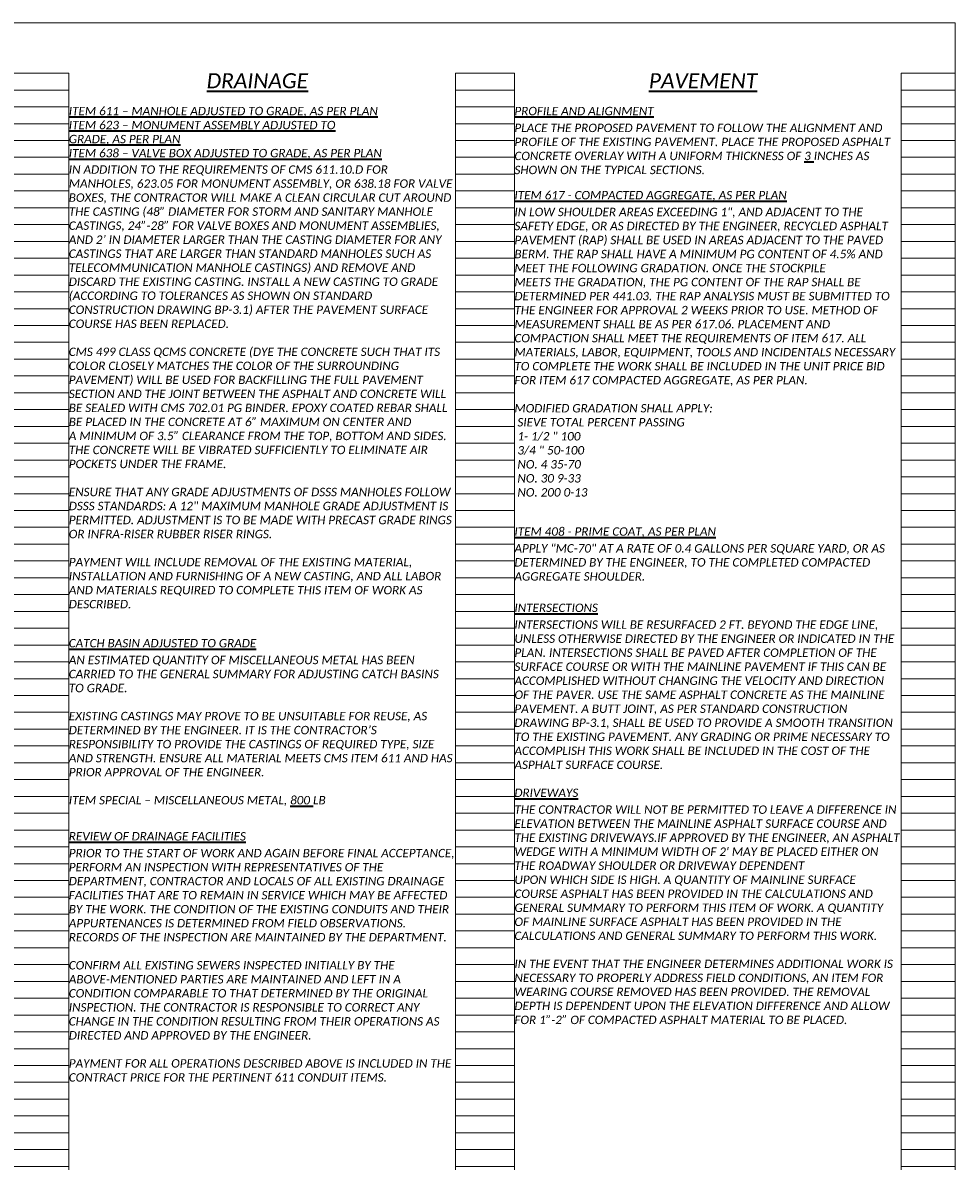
# Model space of a CAD drawing. Header units: feet. Extents: x 4003 to 4118, y 192 to 234.
# Tile 5 of 8: x 4056 to 4072, y 206 to 225. Entities that reach past the tile are written whole.
import ezdxf

# ---------------------------------------------------------------- set-up
doc = ezdxf.new("R2010")
doc.units = ezdxf.units.FT
doc.header["$MEASUREMENT"] = 0
doc.layers.get('Defpoints').update_dxf_attribs({"lineweight": 15})
doc.layers.add('0_Mview', color=7, linetype='Continuous', lineweight=15, plot=False)
doc.layers.add('SC_Scratch1', color=7, linetype='Continuous', lineweight=15, plot=False)
doc.layers.add('TX_P_5', color=7, linetype='Continuous', lineweight=35)
doc.styles.add('P_Slanted - Normal Fixed Spacing', font='calibrii.ttf', dxfattribs={"height": 0.14})
doc.styles.add('P_Slanted - Sub Title', font='calibrii.ttf', dxfattribs={"height": 0.17})

# ---------------------------------------------------------------- blocks, each defined once
blk = doc.blocks.new('4COL')
at = {"layer": 'Defpoints', "color": 3, "linetype": 'Continuous'}
for p, q in [((2, 0.98), (2, 21.14)), ((2, 21.14), (2.9, 21.14)), ((2.9, 0.98), (2.9, 21.14)), ((9.34, 0.98), (9.34, 21.14)), ((9.34, 21.14), (10.32, 21.14)), ((10.32, 0.98), (10.32, 21.14)), ((16.76, 0.98), (16.76, 21.14)), ((16.76, 21.14), (17.74, 21.14)), ((17.74, 0.98), (17.74, 21.14)), ((24.18, 0.98), (24.18, 21.14)), ((24.18, 21.14), (25.16, 21.14)), ((25.16, 0.98), (25.16, 21.14)), ((31.6, 0.98), (31.6, 21.14)), ((31.6, 21.14), (32.5, 21.14)), ((32.5, 0.98), (32.5, 21.14)), ((2, 20.86), (2.9, 20.86)), ((9.34, 20.86), (10.32, 20.86)), ((16.76, 20.86), (17.74, 20.86)), ((24.18, 20.86), (25.16, 20.86)), ((31.6, 20.86), (32.5, 20.86)), ((2, 20.58), (2.9, 20.58)), ((9.34, 20.58), (10.32, 20.58)), ((16.76, 20.58), (17.74, 20.58)), ((24.18, 20.58), (25.16, 20.58)), ((31.6, 20.58), (32.5, 20.58)), ((2, 20.3), (2.9, 20.3)), ((9.34, 20.3), (10.32, 20.3)), ((16.76, 20.3), (17.74, 20.3)), ((24.18, 20.3), (25.16, 20.3)), ((31.6, 20.3), (32.5, 20.3)), ((2, 20.02), (2.9, 20.02)), ((9.34, 20.02), (10.32, 20.02)), ((16.76, 20.02), (17.74, 20.02)), ((24.18, 20.02), (25.16, 20.02)), ((31.6, 20.02), (32.5, 20.02)), ((2, 19.74), (2.9, 19.74)), ((9.34, 19.74), (10.32, 19.74)), ((16.76, 19.74), (17.74, 19.74)), ((24.18, 19.74), (25.16, 19.74)), ((31.6, 19.74), (32.5, 19.74)), ((2, 19.46), (2.9, 19.46)), ((9.34, 19.46), (10.32, 19.46)), ((16.76, 19.46), (17.74, 19.46)), ((24.18, 19.46), (25.16, 19.46)), ((31.6, 19.46), (32.5, 19.46)), ((2, 19.18), (2.9, 19.18)), ((9.34, 19.18), (10.32, 19.18)), ((16.76, 19.18), (17.74, 19.18)), ((24.18, 19.18), (25.16, 19.18)), ((31.6, 19.18), (32.5, 19.18)), ((2, 18.9), (2.9, 18.9)), ((9.34, 18.9), (10.32, 18.9)), ((16.76, 18.9), (17.74, 18.9)), ((24.18, 18.9), (25.16, 18.9)), ((31.6, 18.9), (32.5, 18.9)), ((2, 18.62), (2.9, 18.62)), ((9.34, 18.62), (10.32, 18.62)), ((16.76, 18.62), (17.74, 18.62)), ((24.18, 18.62), (25.16, 18.62)), ((31.6, 18.62), (32.5, 18.62)), ((2, 18.34), (2.9, 18.34)), ((9.34, 18.34), (10.32, 18.34)), ((16.76, 18.34), (17.74, 18.34)), ((24.18, 18.34), (25.16, 18.34)), ((31.6, 18.34), (32.5, 18.34)), ((2, 18.06), (2.9, 18.06)), ((9.34, 18.06), (10.32, 18.06)), ((16.76, 18.06), (17.74, 18.06)), ((24.18, 18.06), (25.16, 18.06)), ((31.6, 18.06), (32.5, 18.06)), ((2, 17.78), (2.9, 17.78)), ((9.34, 17.78), (10.32, 17.78)), ((16.76, 17.78), (17.74, 17.78)), ((24.18, 17.78), (25.16, 17.78)), ((31.6, 17.78), (32.5, 17.78)), ((2, 17.5), (2.9, 17.5)), ((9.34, 17.5), (10.32, 17.5)), ((16.76, 17.5), (17.74, 17.5)), ((24.18, 17.5), (25.16, 17.5)), ((31.6, 17.5), (32.5, 17.5)), ((2, 17.22), (2.9, 17.22)), ((9.34, 17.22), (10.32, 17.22)), ((16.76, 17.22), (17.74, 17.22)), ((24.18, 17.22), (25.16, 17.22)), ((31.6, 17.22), (32.5, 17.22)), ((2, 16.94), (2.9, 16.94)), ((9.34, 16.94), (10.32, 16.94)), ((16.76, 16.94), (17.74, 16.94)), ((24.18, 16.94), (25.16, 16.94)), ((31.6, 16.94), (32.5, 16.94)), ((2, 16.66), (2.9, 16.66)), ((9.34, 16.66), (10.32, 16.66)), ((16.76, 16.66), (17.74, 16.66)), ((24.18, 16.66), (25.16, 16.66)), ((31.6, 16.66), (32.5, 16.66)), ((2, 16.38), (2.9, 16.38)), ((9.34, 16.38), (10.32, 16.38)), ((16.76, 16.38), (17.74, 16.38)), ((24.18, 16.38), (25.16, 16.38)), ((31.6, 16.38), (32.5, 16.38)), ((2, 16.1), (2.9, 16.1)), ((9.34, 16.1), (10.32, 16.1)), ((16.76, 16.1), (17.74, 16.1)), ((24.18, 16.1), (25.16, 16.1)), ((31.6, 16.1), (32.5, 16.1)), ((2, 15.82), (2.9, 15.82)), ((9.34, 15.82), (10.32, 15.82)), ((16.76, 15.82), (17.74, 15.82)), ((24.18, 15.82), (25.16, 15.82)), ((31.6, 15.82), (32.5, 15.82)), ((2, 15.54), (2.9, 15.54)), ((9.34, 15.54), (10.32, 15.54)), ((16.76, 15.54), (17.74, 15.54)), ((24.18, 15.54), (25.16, 15.54)), ((31.6, 15.54), (32.5, 15.54)), ((2, 15.26), (2.9, 15.26)), ((9.34, 15.26), (10.32, 15.26)), ((16.76, 15.26), (17.74, 15.26)), ((24.18, 15.26), (25.16, 15.26)), ((31.6, 15.26), (32.5, 15.26)), ((2, 14.98), (2.9, 14.98)), ((9.34, 14.98), (10.32, 14.98)), ((16.76, 14.98), (17.74, 14.98)), ((24.18, 14.98), (25.16, 14.98)), ((31.6, 14.98), (32.5, 14.98)), ((2, 14.7), (2.9, 14.7)), ((9.34, 14.7), (10.32, 14.7)), ((16.76, 14.7), (17.74, 14.7)), ((24.18, 14.7), (25.16, 14.7)), ((31.6, 14.7), (32.5, 14.7)), ((2, 14.42), (2.9, 14.42)), ((9.34, 14.42), (10.32, 14.42)), ((16.76, 14.42), (17.74, 14.42)), ((24.18, 14.42), (25.16, 14.42)), ((31.6, 14.42), (32.5, 14.42)), ((2, 14.14), (2.9, 14.14)), ((9.34, 14.14), (10.32, 14.14)), ((16.76, 14.14), (17.74, 14.14)), ((24.18, 14.14), (25.16, 14.14)), ((31.6, 14.14), (32.5, 14.14)), ((2, 13.86), (2.9, 13.86)), ((9.34, 13.86), (10.32, 13.86)), ((16.76, 13.86), (17.74, 13.86)), ((24.18, 13.86), (25.16, 13.86)), ((31.6, 13.86), (32.5, 13.86)), ((2, 13.58), (2.9, 13.58)), ((9.34, 13.58), (10.32, 13.58)), ((16.76, 13.58), (17.74, 13.58)), ((24.18, 13.58), (25.16, 13.58)), ((31.6, 13.58), (32.5, 13.58)), ((2, 13.3), (2.9, 13.3)), ((9.34, 13.3), (10.32, 13.3)), ((16.76, 13.3), (17.74, 13.3)), ((24.18, 13.3), (25.16, 13.3)), ((31.6, 13.3), (32.5, 13.3)), ((2, 13.02), (2.9, 13.02)), ((9.34, 13.02), (10.32, 13.02)), ((16.76, 13.02), (17.74, 13.02)), ((24.18, 13.02), (25.16, 13.02)), ((31.6, 13.02), (32.5, 13.02)), ((2, 12.74), (2.9, 12.74)), ((9.34, 12.74), (10.32, 12.74)), ((16.76, 12.74), (17.74, 12.74)), ((24.18, 12.74), (25.16, 12.74)), ((31.6, 12.74), (32.5, 12.74)), ((2, 12.46), (2.9, 12.46)), ((9.34, 12.46), (10.32, 12.46)), ((16.76, 12.46), (17.74, 12.46)), ((24.18, 12.46), (25.16, 12.46)), ((31.6, 12.46), (32.5, 12.46)), ((2, 12.18), (2.9, 12.18)), ((9.34, 12.18), (10.32, 12.18)), ((16.76, 12.18), (17.74, 12.18)), ((24.18, 12.18), (25.16, 12.18)), ((31.6, 12.18), (32.5, 12.18)), ((2, 11.9), (2.9, 11.9)), ((9.34, 11.9), (10.32, 11.9)), ((16.76, 11.9), (17.74, 11.9)), ((24.18, 11.9), (25.16, 11.9)), ((31.6, 11.9), (32.5, 11.9)), ((2, 11.62), (2.9, 11.62)), ((9.34, 11.62), (10.32, 11.62)), ((16.76, 11.62), (17.74, 11.62)), ((24.18, 11.62), (25.16, 11.62)), ((31.6, 11.62), (32.5, 11.62)), ((2, 11.34), (2.9, 11.34)), ((9.34, 11.34), (10.32, 11.34)), ((16.76, 11.34), (17.74, 11.34)), ((24.18, 11.34), (25.16, 11.34)), ((31.6, 11.34), (32.5, 11.34)), ((2, 11.06), (2.9, 11.06)), ((9.34, 11.06), (10.32, 11.06)), ((16.76, 11.06), (17.74, 11.06)), ((24.18, 11.06), (25.16, 11.06)), ((31.6, 11.06), (32.5, 11.06)), ((2, 10.78), (2.9, 10.78)), ((9.34, 10.78), (10.32, 10.78)), ((16.76, 10.78), (17.74, 10.78)), ((24.18, 10.78), (25.16, 10.78)), ((31.6, 10.78), (32.5, 10.78)), ((2, 10.5), (2.9, 10.5)), ((9.34, 10.5), (10.32, 10.5)), ((16.76, 10.5), (17.74, 10.5)), ((24.18, 10.5), (25.16, 10.5)), ((31.6, 10.5), (32.5, 10.5)), ((2, 10.22), (2.9, 10.22)), ((9.34, 10.22), (10.32, 10.22)), ((16.76, 10.22), (17.74, 10.22)), ((24.18, 10.22), (25.16, 10.22)), ((31.6, 10.22), (32.5, 10.22)), ((2, 9.94), (2.9, 9.94)), ((9.34, 9.94), (10.32, 9.94)), ((16.76, 9.94), (17.74, 9.94)), ((24.18, 9.94), (25.16, 9.94)), ((31.6, 9.94), (32.5, 9.94)), ((2, 9.66), (2.9, 9.66)), ((9.34, 9.66), (10.32, 9.66)), ((16.76, 9.66), (17.74, 9.66)), ((24.18, 9.66), (25.16, 9.66)), ((31.6, 9.66), (32.5, 9.66)), ((2, 9.38), (2.9, 9.38)), ((9.34, 9.38), (10.32, 9.38)), ((16.76, 9.38), (17.74, 9.38)), ((24.18, 9.38), (25.16, 9.38)), ((31.6, 9.38), (32.5, 9.38)), ((2, 9.1), (2.9, 9.1)), ((9.34, 9.1), (10.32, 9.1)), ((16.76, 9.1), (17.74, 9.1)), ((24.18, 9.1), (25.16, 9.1)), ((31.6, 9.1), (32.5, 9.1)), ((2, 8.82), (2.9, 8.82)), ((9.34, 8.82), (10.32, 8.82)), ((16.76, 8.82), (17.74, 8.82)), ((24.18, 8.82), (25.16, 8.82)), ((31.6, 8.82), (32.5, 8.82)), ((2, 8.54), (2.9, 8.54)), ((9.34, 8.54), (10.32, 8.54)), ((16.76, 8.54), (17.74, 8.54)), ((24.18, 8.54), (25.16, 8.54)), ((31.6, 8.54), (32.5, 8.54)), ((2, 8.26), (2.9, 8.26)), ((9.34, 8.26), (10.32, 8.26)), ((16.76, 8.26), (17.74, 8.26)), ((24.18, 8.26), (25.16, 8.26)), ((31.6, 8.26), (32.5, 8.26)), ((2, 7.98), (2.9, 7.98)), ((9.34, 7.98), (10.32, 7.98)), ((16.76, 7.98), (17.74, 7.98)), ((24.18, 7.98), (25.16, 7.98)), ((31.6, 7.98), (32.5, 7.98)), ((2, 7.7), (2.9, 7.7)), ((9.34, 7.7), (10.32, 7.7)), ((16.76, 7.7), (17.74, 7.7)), ((24.18, 7.7), (25.16, 7.7)), ((31.6, 7.7), (32.5, 7.7)), ((2, 7.42), (2.9, 7.42)), ((9.34, 7.42), (10.32, 7.42)), ((16.76, 7.42), (17.74, 7.42)), ((24.18, 7.42), (25.16, 7.42)), ((31.6, 7.42), (32.5, 7.42)), ((2, 7.14), (2.9, 7.14)), ((9.34, 7.14), (10.32, 7.14)), ((16.76, 7.14), (17.74, 7.14)), ((24.18, 7.14), (25.16, 7.14)), ((31.6, 7.14), (32.5, 7.14)), ((2, 6.86), (2.9, 6.86)), ((9.34, 6.86), (10.32, 6.86)), ((16.76, 6.86), (17.74, 6.86)), ((24.18, 6.86), (25.16, 6.86)), ((31.6, 6.86), (32.5, 6.86)), ((2, 6.58), (2.9, 6.58)), ((9.34, 6.58), (10.32, 6.58)), ((16.76, 6.58), (17.74, 6.58)), ((24.18, 6.58), (25.16, 6.58)), ((31.6, 6.58), (32.5, 6.58)), ((2, 6.3), (2.9, 6.3)), ((9.34, 6.3), (10.32, 6.3)), ((16.76, 6.3), (17.74, 6.3)), ((24.18, 6.3), (25.16, 6.3)), ((31.6, 6.3), (32.5, 6.3)), ((2, 6.02), (2.9, 6.02)), ((9.34, 6.02), (10.32, 6.02)), ((16.76, 6.02), (17.74, 6.02)), ((24.18, 6.02), (25.16, 6.02)), ((31.6, 6.02), (32.5, 6.02)), ((2, 5.74), (2.9, 5.74)), ((9.34, 5.74), (10.32, 5.74)), ((16.76, 5.74), (17.74, 5.74)), ((24.18, 5.74), (25.16, 5.74)), ((31.6, 5.74), (32.5, 5.74)), ((2, 5.46), (2.9, 5.46)), ((9.34, 5.46), (10.32, 5.46)), ((16.76, 5.46), (17.74, 5.46)), ((24.18, 5.46), (25.16, 5.46)), ((31.6, 5.46), (32.5, 5.46)), ((2, 5.18), (2.9, 5.18)), ((9.34, 5.18), (10.32, 5.18)), ((16.76, 5.18), (17.74, 5.18)), ((24.18, 5.18), (25.16, 5.18)), ((31.6, 5.18), (32.5, 5.18)), ((2, 4.9), (2.9, 4.9)), ((9.34, 4.9), (10.32, 4.9)), ((16.76, 4.9), (17.74, 4.9)), ((24.18, 4.9), (25.16, 4.9)), ((31.6, 4.9), (32.5, 4.9)), ((2, 4.62), (2.9, 4.62)), ((9.34, 4.62), (10.32, 4.62)), ((16.76, 4.62), (17.74, 4.62)), ((24.18, 4.62), (25.16, 4.62)), ((31.6, 4.62), (32.5, 4.62)), ((2, 4.34), (2.9, 4.34)), ((9.34, 4.34), (10.32, 4.34)), ((16.76, 4.34), (17.74, 4.34)), ((24.18, 4.34), (25.16, 4.34)), ((31.6, 4.34), (32.5, 4.34)), ((2, 4.06), (2.9, 4.06)), ((9.34, 4.06), (10.32, 4.06)), ((16.76, 4.06), (17.74, 4.06)), ((24.18, 4.06), (25.16, 4.06)), ((31.6, 4.06), (32.5, 4.06)), ((2, 3.78), (2.9, 3.78)), ((9.34, 3.78), (10.32, 3.78)), ((16.76, 3.78), (17.74, 3.78)), ((24.18, 3.78), (25.16, 3.78)), ((31.6, 3.78), (32.5, 3.78)), ((2, 3.5), (2.9, 3.5)), ((9.34, 3.5), (10.32, 3.5)), ((16.76, 3.5), (17.74, 3.5)), ((24.18, 3.5), (25.16, 3.5)), ((31.6, 3.5), (32.5, 3.5)), ((2, 3.22), (2.9, 3.22)), ((9.34, 3.22), (10.32, 3.22)), ((16.76, 3.22), (17.74, 3.22)), ((24.18, 3.22), (25.16, 3.22)), ((31.6, 3.22), (32.5, 3.22)), ((2, 2.94), (2.9, 2.94)), ((9.34, 2.94), (10.32, 2.94)), ((16.76, 2.94), (17.74, 2.94)), ((24.18, 2.94), (25.16, 2.94)), ((31.6, 2.94), (32.5, 2.94)), ((2, 2.66), (2.9, 2.66)), ((9.34, 2.66), (10.32, 2.66)), ((16.76, 2.66), (17.74, 2.66)), ((24.18, 2.66), (25.16, 2.66)), ((31.6, 2.66), (32.5, 2.66)), ((2, 2.38), (2.9, 2.38)), ((9.34, 2.38), (10.32, 2.38)), ((16.76, 2.38), (17.74, 2.38)), ((24.18, 2.38), (25.16, 2.38)), ((31.6, 2.38), (32.5, 2.38)), ((2, 2.1), (2.9, 2.1)), ((9.34, 2.1), (10.32, 2.1)), ((16.76, 2.1), (17.74, 2.1)), ((24.18, 2.1), (25.16, 2.1)), ((31.6, 2.1), (32.5, 2.1)), ((2, 1.82), (2.9, 1.82)), ((9.34, 1.82), (10.32, 1.82)), ((16.76, 1.82), (17.74, 1.82)), ((24.18, 1.82), (25.16, 1.82)), ((31.6, 1.82), (32.5, 1.82)), ((2, 1.54), (2.9, 1.54)), ((9.34, 1.54), (10.32, 1.54)), ((16.76, 1.54), (17.74, 1.54)), ((24.18, 1.54), (25.16, 1.54)), ((31.6, 1.54), (32.5, 1.54)), ((2, 1.26), (2.9, 1.26)), ((9.34, 1.26), (10.32, 1.26)), ((16.76, 1.26), (17.74, 1.26)), ((24.18, 1.26), (25.16, 1.26)), ((31.6, 1.26), (32.5, 1.26)), ((2, 0.98), (2.9, 0.98)), ((9.34, 0.98), (10.32, 0.98)), ((16.76, 0.98), (17.74, 0.98)), ((24.18, 0.98), (25.16, 0.98)), ((31.6, 0.98), (32.5, 0.98))]:
    blk.add_line(p, q, dxfattribs=at)
blk.add_point((0, 0), dxfattribs=at)

msp = doc.modelspace()

# ---------------------------------------------------------------- linework, layer by layer
at = {"layer": 'SC_Scratch1'}
msp.add_lwpolyline([(4041.08, 225.164), (4071.58, 225.164), (4071.58, 204.164), (4041.08, 204.164)], close=True, dxfattribs=at)

# ---------------------------------------------------------------- block references
at = {"layer": '0_Mview'}
msp.add_blockref('4COL', (4039.08, 203.184), dxfattribs=at)

# ---------------------------------------------------------------- texts
at = {"layer": 'TX_P_5'}
for s, insert, char_height, width, attachment_point, style in [('{\\LDRAINAGE}', (4059.96, 224.324), 0.25, 3.65741, 2, 'P_Slanted - Sub Title'), ('{\\LPAVEMENT}', (4067.38, 224.324), 0.25, 3.65741, 2, 'P_Slanted - Sub Title'), ('{\\LITEM 611 – MANHOLE ADJUSTED TO GRADE, AS PER PLAN\\PITEM 623 – MONUMENT ASSEMBLY ADJUSTED TO\\PGRADE, AS PER PLAN\\PITEM 638 – VALVE BOX ADJUSTED TO GRADE, AS PER PLAN}', (4056.82, 223.764), 0.14, 6.22655, 1, 'P_Slanted - Sub Title'), ('{\\LPROFILE AND ALIGNMENT}', (4064.24, 223.764), 0.14, 6.22655, 1, 'P_Slanted - Sub Title'), ('PLACE THE PROPOSED PAVEMENT TO FOLLOW THE ALIGNMENT AND PROFILE OF THE EXISTING PAVEMENT. PLACE THE PROPOSED ASPHALT CONCRETE OVERLAY WITH A UNIFORM THICKNESS OF {\\L3} INCHES AS SHOWN ON THE TYPICAL SECTIONS.', (4064.24, 223.484), 0.14, 6.40401, 1, 'P_Slanted - Normal Fixed Spacing'), ('IN ADDITION TO THE REQUIREMENTS OF CMS 611.10.D FOR MANHOLES, 623.05 FOR MONUMENT ASSEMBLY, OR 638.18 FOR VALVE BOXES, THE CONTRACTOR WILL MAKE A CLEAN CIRCULAR CUT AROUND THE CASTING (48” DIAMETER FOR STORM AND SANITARY MANHOLE CASTINGS, 24”-28” FOR VALVE BOXES AND MONUMENT ASSEMBLIES, AND 2’ IN DIAMETER LARGER THAN THE CASTING DIAMETER FOR ANY CASTINGS THAT ARE LARGER THAN STANDARD MANHOLES SUCH AS TELECOMMUNICATION MANHOLE CASTINGS) AND REMOVE AND DISCARD THE EXISTING CASTING. INSTALL A NEW CASTING TO GRADE (ACCORDING TO TOLERANCES AS SHOWN ON STANDARD CONSTRUCTION DRAWING BP-3.1) AFTER THE PAVEMENT SURFACE COURSE HAS BEEN REPLACED.\\P\\PCMS 499 CLASS QCMS CONCRETE (DYE THE CONCRETE SUCH THAT ITS COLOR CLOSELY MATCHES THE COLOR OF THE SURROUNDING PAVEMENT) WILL BE USED FOR BACKFILLING THE FULL PAVEMENT SECTION AND THE JOINT BETWEEN THE ASPHALT AND CONCRETE WILL BE SEALED WITH CMS 702.01 PG BINDER. EPOXY COATED REBAR SHALL BE PLACED IN THE CONCRETE AT 6” MAXIMUM ON CENTER AND\\PA MINIMUM OF 3.5” CLEARANCE FROM THE TOP, BOTTOM AND SIDES. THE CONCRETE WILL BE VIBRATED SUFFICIENTLY TO ELIMINATE AIR POCKETS UNDER THE FRAME.\\P\\PENSURE THAT ANY GRADE ADJUSTMENTS OF DSSS MANHOLES FOLLOW DSSS STANDARDS: A 12" MAXIMUM MANHOLE GRADE ADJUSTMENT IS PERMITTED. ADJUSTMENT IS TO BE MADE WITH PRECAST GRADE RINGS OR INFRA-RISER RUBBER RISER RINGS.\\P\\PPAYMENT WILL INCLUDE REMOVAL OF THE EXISTING MATERIAL, INSTALLATION AND FURNISHING OF A NEW CASTING, AND ALL LABOR AND MATERIALS REQUIRED TO COMPLETE THIS ITEM OF WORK AS DESCRIBED.', (4056.82, 222.79), 0.14, 6.40401, 1, 'P_Slanted - Normal Fixed Spacing'), ('{\\LITEM 617 - COMPACTED AGGREGATE, AS PER PLAN}', (4064.24, 222.364), 0.14, 6.22655, 1, 'P_Slanted - Sub Title'), ('IN LOW SHOULDER AREAS EXCEEDING 1", AND ADJACENT TO THE SAFETY EDGE, OR AS DIRECTED BY THE ENGINEER, RECYCLED ASPHALT PAVEMENT (RAP) SHALL BE USED IN AREAS ADJACENT TO THE PAVED BERM. THE RAP SHALL HAVE A MINIMUM PG CONTENT OF 4.5% AND MEET THE FOLLOWING GRADATION. ONCE THE STOCKPILE\\PMEETS THE GRADATION, THE PG CONTENT OF THE RAP SHALL BE DETERMINED PER 441.03. THE RAP ANALYSIS MUST BE SUBMITTED TO THE ENGINEER FOR APPROVAL 2 WEEKS PRIOR TO USE. METHOD OF MEASUREMENT SHALL BE AS PER 617.06. PLACEMENT AND COMPACTION SHALL MEET THE REQUIREMENTS OF ITEM 617. ALL\\PMATERIALS, LABOR, EQUIPMENT, TOOLS AND INCIDENTALS NECESSARY TO COMPLETE THE WORK SHALL BE INCLUDED IN THE UNIT PRICE BID FOR ITEM 617 COMPACTED AGGREGATE, AS PER PLAN.\\P\\PMODIFIED GRADATION SHALL APPLY:\\P SIEVE TOTAL PERCENT PASSING\\P 1- 1/2 " 100\\P 3/4 " 50-100\\P NO. 4 35-70\\P NO. 30 9-33\\P NO. 200 0-13 ', (4064.24, 222.084), 0.14, 6.40401, 1, 'P_Slanted - Normal Fixed Spacing'), ('{\\LITEM 408 - PRIME COAT, AS PER PLAN}', (4064.24, 216.764), 0.14, 6.22655, 1, 'P_Slanted - Sub Title'), ('APPLY "MC-70" AT A RATE OF 0.4 GALLONS PER SQUARE YARD, OR AS DETERMINED BY THE ENGINEER, TO THE COMPLETED COMPACTED AGGREGATE SHOULDER. ', (4064.24, 216.484), 0.14, 6.40401, 1, 'P_Slanted - Normal Fixed Spacing'), ('{\\LINTERSECTIONS}', (4064.24, 215.494), 0.14, 6.22655, 1, 'P_Slanted - Sub Title'), ('INTERSECTIONS WILL BE RESURFACED 2 FT. BEYOND THE EDGE LINE, UNLESS OTHERWISE DIRECTED BY THE ENGINEER OR INDICATED IN THE PLAN. INTERSECTIONS SHALL BE PAVED AFTER COMPLETION OF THE SURFACE COURSE OR WITH THE MAINLINE PAVEMENT IF THIS CAN BE ACCOMPLISHED WITHOUT CHANGING THE VELOCITY AND DIRECTION OF THE PAVER. USE THE SAME ASPHALT CONCRETE AS THE MAINLINE PAVEMENT. A BUTT JOINT, AS PER STANDARD CONSTRUCTION DRAWING BP-3.1, SHALL BE USED TO PROVIDE A SMOOTH TRANSITION TO THE EXISTING PAVEMENT. ANY GRADING OR PRIME NECESSARY TO ACCOMPLISH THIS WORK SHALL BE INCLUDED IN THE COST OF THE ASPHALT SURFACE COURSE.', (4064.24, 215.214), 0.14, 6.40401, 1, 'P_Slanted - Normal Fixed Spacing'), ('{\\LCATCH BASIN ADJUSTED TO GRADE}', (4056.82, 214.905), 0.14, 6.22655, 1, 'P_Slanted - Sub Title'), ('AN ESTIMATED QUANTITY OF MISCELLANEOUS METAL HAS BEEN CARRIED TO THE GENERAL SUMMARY FOR ADJUSTING CATCH BASINS TO GRADE.\\P\\PEXISTING CASTINGS MAY PROVE TO BE UNSUITABLE FOR REUSE, AS DETERMINED BY THE ENGINEER. IT IS THE CONTRACTOR’S RESPONSIBILITY TO PROVIDE THE CASTINGS OF REQUIRED TYPE, SIZE AND STRENGTH. ENSURE ALL MATERIAL MEETS CMS ITEM 611 AND HAS PRIOR APPROVAL OF THE ENGINEER.\\P\\PITEM SPECIAL – MISCELLANEOUS METAL, {\\L800} LB', (4056.82, 214.625), 0.14, 6.40401, 1, 'P_Slanted - Normal Fixed Spacing'), ('{\\LDRIVEWAYS}', (4064.24, 212.414), 0.14, 6.22655, 1, 'P_Slanted - Sub Title'), ("THE CONTRACTOR WILL NOT BE PERMITTED TO LEAVE A DIFFERENCE IN ELEVATION BETWEEN THE MAINLINE ASPHALT SURFACE COURSE AND THE EXISTING DRIVEWAYS.IF APPROVED BY THE ENGINEER, AN ASPHALT WEDGE WITH A MINIMUM WIDTH OF 2' MAY BE PLACED EITHER ON THE ROADWAY SHOULDER OR DRIVEWAY DEPENDENT\\PUPON WHICH SIDE IS HIGH. A QUANTITY OF MAINLINE SURFACE COURSE ASPHALT HAS BEEN PROVIDED IN THE CALCULATIONS AND GENERAL SUMMARY TO PERFORM THIS ITEM OF WORK. A QUANTITY OF MAINLINE SURFACE ASPHALT HAS BEEN PROVIDED IN THE CALCULATIONS AND GENERAL SUMMARY TO PERFORM THIS WORK.\\P\\PIN THE EVENT THAT THE ENGINEER DETERMINES ADDITIONAL WORK IS NECESSARY TO PROPERLY ADDRESS FIELD CONDITIONS, AN ITEM FOR WEARING COURSE REMOVED HAS BEEN PROVIDED. THE REMOVAL DEPTH IS DEPENDENT UPON THE ELEVATION DIFFERENCE AND ALLOW FOR 1”-2” OF COMPACTED ASPHALT MATERIAL TO BE PLACED. ", (4064.24, 212.134), 0.14, 6.40401, 1, 'P_Slanted - Normal Fixed Spacing'), ('{\\LREVIEW OF DRAINAGE FACILITIES}', (4056.82, 211.69), 0.14, 6.22655, 1, 'P_Slanted - Sub Title'), ('PRIOR TO THE START OF WORK AND AGAIN BEFORE FINAL ACCEPTANCE, PERFORM AN INSPECTION WITH REPRESENTATIVES OF THE DEPARTMENT, CONTRACTOR AND LOCALS OF ALL EXISTING DRAINAGE FACILITIES THAT ARE TO REMAIN IN SERVICE WHICH MAY BE AFFECTED BY THE WORK. THE CONDITION OF THE EXISTING CONDUITS AND THEIR APPURTENANCES IS DETERMINED FROM FIELD OBSERVATIONS. RECORDS OF THE INSPECTION ARE MAINTAINED BY THE DEPARTMENT.\\P\\PCONFIRM ALL EXISTING SEWERS INSPECTED INITIALLY BY THE ABOVE-MENTIONED PARTIES ARE MAINTAINED AND LEFT IN A CONDITION COMPARABLE TO THAT DETERMINED BY THE ORIGINAL INSPECTION. THE CONTRACTOR IS RESPONSIBLE TO CORRECT ANY CHANGE IN THE CONDITION RESULTING FROM THEIR OPERATIONS AS DIRECTED AND APPROVED BY THE ENGINEER.\\P\\PPAYMENT FOR ALL OPERATIONS DESCRIBED ABOVE IS INCLUDED IN THE CONTRACT PRICE FOR THE PERTINENT 611 CONDUIT ITEMS.', (4056.82, 211.41), 0.14, 6.40401, 1, 'P_Slanted - Normal Fixed Spacing')]:
    msp.add_mtext(s, dxfattribs=dict(at, insert=insert, char_height=char_height, width=width, attachment_point=attachment_point, style=style))

doc.saveas('drawing.dxf')
